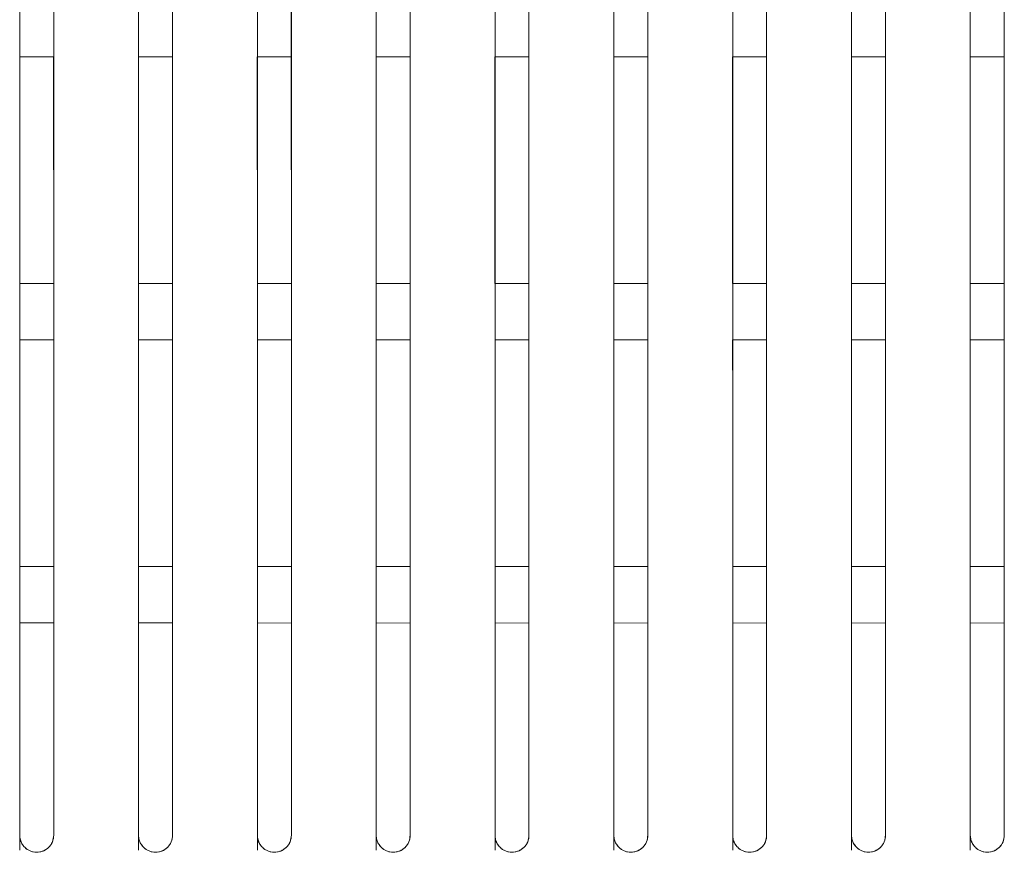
# Model space of a CAD drawing. Header units: millimetres. Extents: x 19 to 844, y 7 to 552.
# Tile 93 of 175: x 207 to 221, y 341 to 353. Entities that reach past the tile are written whole.
import ezdxf

# ---------------------------------------------------------------- set-up
doc = ezdxf.new("R2010")
doc.units = ezdxf.units.MM

msp = doc.modelspace()

# ---------------------------------------------------------------- linework, layer by layer
at = {"color": 7, "linetype": 'Continuous', "lineweight": 15}
for p, q in [((207.367, 352.624), (207.368, 349.424)), ((207.368, 352.624), (207.848, 352.624)), ((207.848, 349.424), (207.847, 352.624)), ((209.047, 352.624), (209.048, 349.424)), ((209.048, 352.624), (209.528, 352.624)), ((209.528, 349.424), (209.527, 352.624)), ((210.727, 352.624), (210.728, 349.424)), ((210.728, 352.624), (211.208, 352.624)), ((211.208, 349.424), (211.207, 352.624)), ((212.407, 352.624), (212.408, 349.424)), ((212.408, 352.624), (212.888, 352.624)), ((212.888, 349.424), (212.887, 352.624)), ((214.087, 352.624), (214.087, 349.424)), ((214.088, 352.624), (214.568, 352.624)), ((214.567, 349.424), (214.567, 352.624)), ((215.767, 352.624), (215.767, 349.424)), ((215.768, 352.624), (216.248, 352.624)), ((216.247, 349.424), (216.247, 352.624)), ((217.447, 352.624), (217.447, 349.424)), ((217.448, 352.624), (217.928, 352.624)), ((217.927, 349.424), (217.927, 352.624)), ((219.127, 352.624), (219.127, 349.424)), ((219.128, 352.624), (219.608, 352.624)), ((219.607, 349.424), (219.607, 352.624)), ((220.807, 352.624), (220.807, 349.424)), ((220.808, 352.624), (221.288, 352.624)), ((221.287, 349.424), (221.287, 352.624)), ((207.848, 349.424), (207.368, 349.424)), ((209.528, 349.424), (209.048, 349.424)), ((211.208, 349.424), (210.728, 349.424)), ((212.888, 349.424), (212.408, 349.424)), ((214.568, 349.424), (214.088, 349.424)), ((216.248, 349.424), (215.768, 349.424)), ((217.928, 349.424), (217.448, 349.424)), ((219.608, 349.424), (219.128, 349.424)), ((221.288, 349.424), (220.808, 349.424)), ((207.368, 348.624), (207.848, 348.624)), ((209.048, 348.624), (209.528, 348.624)), ((210.728, 348.624), (211.208, 348.624)), ((212.408, 348.624), (212.888, 348.624)), ((214.088, 348.624), (214.568, 348.624)), ((215.768, 348.624), (216.248, 348.624)), ((217.448, 348.624), (217.928, 348.624)), ((219.128, 348.624), (219.608, 348.624)), ((220.808, 348.624), (221.288, 348.624)), ((207.848, 345.423), (207.368, 345.423)), ((207.848, 341.623), (207.848, 345.423)), ((207.848, 341.623), (207.848, 345.423)), ((207.848, 341.623), (207.848, 345.423)), ((207.848, 341.623), (207.848, 345.423)), ((209.528, 345.423), (209.048, 345.423)), ((209.528, 341.623), (209.528, 345.423)), ((209.528, 341.623), (209.528, 345.423)), ((209.528, 341.623), (209.528, 345.423)), ((209.528, 341.623), (209.528, 345.423)), ((211.208, 345.423), (210.728, 345.423)), ((211.208, 341.623), (211.208, 345.423)), ((211.208, 341.623), (211.208, 345.423)), ((211.208, 341.623), (211.208, 345.423)), ((211.208, 341.623), (211.208, 345.423)), ((212.888, 345.423), (212.408, 345.423)), ((212.888, 341.623), (212.888, 345.423)), ((212.888, 341.623), (212.888, 345.423)), ((212.888, 341.623), (212.888, 345.423)), ((212.888, 341.623), (212.888, 345.423)), ((214.568, 345.423), (214.088, 345.423)), ((214.568, 341.623), (214.568, 345.423)), ((214.568, 341.623), (214.568, 345.423)), ((214.568, 341.623), (214.568, 345.423)), ((214.568, 341.623), (214.568, 345.423)), ((216.248, 345.423), (215.768, 345.423)), ((216.248, 341.623), (216.248, 345.423)), ((216.248, 341.623), (216.248, 345.423)), ((216.248, 341.623), (216.248, 345.423)), ((216.248, 341.623), (216.248, 345.423)), ((217.928, 345.423), (217.448, 345.423)), ((217.928, 341.623), (217.928, 345.423)), ((217.928, 341.623), (217.928, 345.423)), ((217.928, 341.623), (217.928, 345.423)), ((217.928, 341.623), (217.928, 345.423)), ((219.608, 345.423), (219.128, 345.423)), ((219.608, 341.623), (219.608, 345.423)), ((219.608, 341.623), (219.608, 345.423)), ((219.608, 341.623), (219.608, 345.423)), ((219.608, 341.623), (219.608, 345.423)), ((221.288, 345.423), (220.808, 345.423)), ((221.288, 341.623), (221.288, 345.423)), ((221.288, 341.623), (221.288, 345.423)), ((221.288, 341.623), (221.288, 345.423)), ((221.288, 341.623), (221.288, 345.423)), ((207.368, 344.625), (207.368, 341.415)), ((207.368, 344.625), (207.848, 344.625)), ((207.848, 341.623), (207.848, 344.625)), ((209.048, 344.625), (209.048, 341.415)), ((209.048, 344.625), (209.528, 344.625)), ((209.528, 341.623), (209.528, 344.625)), ((210.728, 344.625), (210.728, 341.415)), ((210.728, 344.625), (211.208, 344.624)), ((211.208, 341.622), (211.208, 344.624)), ((212.408, 344.625), (212.408, 341.415)), ((212.408, 344.625), (212.888, 344.624)), ((212.888, 341.622), (212.888, 344.624)), ((214.088, 344.625), (214.088, 341.415)), ((214.088, 344.625), (214.568, 344.624)), ((214.568, 341.622), (214.568, 344.624)), ((215.768, 344.625), (215.768, 341.415)), ((215.768, 344.625), (216.248, 344.624)), ((216.248, 341.622), (216.248, 344.624)), ((217.448, 344.625), (217.448, 341.415)), ((217.448, 344.625), (217.928, 344.624)), ((217.928, 341.622), (217.928, 344.624)), ((219.128, 344.625), (219.128, 341.415)), ((219.128, 344.625), (219.608, 344.624)), ((219.608, 341.622), (219.608, 344.624)), ((220.808, 344.628), (220.808, 341.415)), ((220.808, 344.625), (221.288, 344.624)), ((221.288, 341.623), (221.288, 344.624))]:
    msp.add_line(p, q, dxfattribs=at)
for points, knots in [([(207.368, 341.624), (207.368, 344.511), (207.368, 351.208), (207.368, 360.11), (207.368, 366.139), (207.368, 368.424)], [0.3139829, 0.3139829, 0.3139829, 0.3139829, 0.5, 0.75, 0.9033483, 0.9033483, 0.9033483, 0.9033483]), ([(207.368, 368.424), (207.368, 366.139), (207.368, 360.11), (207.368, 351.208), (207.368, 344.511), (207.368, 341.624)], [0.3139824, 0.3139824, 0.3139824, 0.3139824, 0.4673292, 0.7173292, 0.9033468, 0.9033468, 0.9033468, 0.9033468]), ([(207.848, 341.624), (207.848, 344.512), (207.848, 351.211), (207.848, 360.113), (207.848, 366.141), (207.848, 368.424)], [0.3139451, 0.3139451, 0.3139451, 0.3139451, 0.5, 0.75, 0.9032348, 0.9032348, 0.9032348, 0.9032348]), ([(207.848, 341.624), (207.848, 344.512), (207.848, 351.211), (207.848, 360.113), (207.848, 366.141), (207.848, 368.424)], [0.3139453, 0.3139453, 0.3139453, 0.3139453, 0.5, 0.75, 0.9032364, 0.9032364, 0.9032364, 0.9032364]), ([(209.048, 341.624), (209.048, 344.514), (209.048, 351.217), (209.048, 360.119), (209.048, 366.144), (209.048, 368.424)], [0.3138466, 0.3138466, 0.3138466, 0.3138466, 0.5, 0.75, 0.9029399, 0.9029399, 0.9029399, 0.9029399]), ([(209.048, 368.424), (209.048, 366.144), (209.048, 360.119), (209.048, 351.217), (209.048, 344.514), (209.048, 341.624)], [0.3138461, 0.3138461, 0.3138461, 0.3138461, 0.4667843, 0.7167843, 0.9029382, 0.9029382, 0.9029382, 0.9029382]), ([(209.528, 341.624), (209.528, 344.515), (209.528, 351.219), (209.528, 360.121), (209.528, 366.146), (209.528, 368.424)], [0.3138058, 0.3138058, 0.3138058, 0.3138058, 0.5, 0.75, 0.9028174, 0.9028174, 0.9028174, 0.9028174]), ([(209.528, 341.624), (209.528, 344.515), (209.528, 351.219), (209.528, 360.121), (209.528, 366.146), (209.528, 368.424)], [0.3138061, 0.3138061, 0.3138061, 0.3138061, 0.5, 0.75, 0.9028191, 0.9028191, 0.9028191, 0.9028191]), ([(210.728, 341.624), (210.728, 344.518), (210.728, 351.226), (210.728, 360.128), (210.728, 366.15), (210.728, 368.424)], [0.3136999, 0.3136999, 0.3136999, 0.3136999, 0.5, 0.75, 0.9025, 0.9025, 0.9025, 0.9025]), ([(210.728, 368.424), (210.728, 366.15), (210.728, 360.128), (210.728, 351.226), (210.728, 344.518), (210.728, 341.624)], [0.3136993, 0.3136993, 0.3136993, 0.3136993, 0.4661975, 0.7161975, 0.9024983, 0.9024983, 0.9024983, 0.9024983]), ([(211.208, 341.624), (211.208, 344.519), (211.208, 351.229), (211.208, 360.13), (211.208, 366.151), (211.208, 368.424)], [0.313656, 0.313656, 0.313656, 0.313656, 0.5, 0.75, 0.9023686, 0.9023686, 0.9023686, 0.9023686]), ([(211.208, 341.624), (211.208, 344.519), (211.208, 351.229), (211.208, 360.13), (211.208, 366.151), (211.208, 368.424)], [0.3136563, 0.3136563, 0.3136563, 0.3136563, 0.5, 0.75, 0.9023704, 0.9023704, 0.9023704, 0.9023704]), ([(212.408, 341.624), (212.408, 344.522), (212.408, 351.236), (212.408, 360.137), (212.408, 366.156), (212.408, 368.424)], [0.3135427, 0.3135427, 0.3135427, 0.3135427, 0.5, 0.75, 0.9020289, 0.9020289, 0.9020289, 0.9020289]), ([(212.408, 368.424), (212.408, 366.156), (212.408, 360.137), (212.408, 351.236), (212.408, 344.522), (212.408, 341.624)], [0.313542, 0.313542, 0.313542, 0.313542, 0.465569, 0.715569, 0.902027, 0.902027, 0.902027, 0.902027]), ([(212.888, 341.624), (212.888, 344.523), (212.888, 351.239), (212.888, 360.14), (212.888, 366.157), (212.888, 368.424)], [0.3134958, 0.3134958, 0.3134958, 0.3134958, 0.5, 0.75, 0.9018885, 0.9018885, 0.9018885, 0.9018885]), ([(212.888, 341.624), (212.888, 344.523), (212.888, 351.239), (212.888, 360.14), (212.888, 366.157), (212.888, 368.424)], [0.3134962, 0.3134962, 0.3134962, 0.3134962, 0.5, 0.75, 0.9018904, 0.9018904, 0.9018904, 0.9018904]), ([(214.088, 341.624), (214.088, 344.526), (214.088, 351.246), (214.088, 360.148), (214.088, 366.162), (214.088, 368.424)], [0.313375, 0.313375, 0.313375, 0.313375, 0.5, 0.75, 0.9015265, 0.9015265, 0.9015265, 0.9015265]), ([(214.088, 368.424), (214.088, 366.162), (214.088, 360.148), (214.088, 351.246), (214.088, 344.526), (214.088, 341.624)], [0.3133743, 0.3133743, 0.3133743, 0.3133743, 0.4648988, 0.7148988, 0.9015245, 0.9015245, 0.9015245, 0.9015245]), ([(214.568, 341.624), (214.568, 344.527), (214.568, 351.249), (214.568, 360.151), (214.568, 366.164), (214.568, 368.424)], [0.3133252, 0.3133252, 0.3133252, 0.3133252, 0.5, 0.75, 0.9013772, 0.9013772, 0.9013772, 0.9013772]), ([(214.568, 341.624), (214.568, 344.527), (214.568, 351.249), (214.568, 360.151), (214.568, 366.164), (214.568, 368.424)], [0.3133256, 0.3133256, 0.3133256, 0.3133256, 0.5, 0.75, 0.9013792, 0.9013792, 0.9013792, 0.9013792]), ([(215.768, 341.624), (215.768, 344.53), (215.768, 351.257), (215.768, 360.159), (215.768, 366.168), (215.768, 368.424)], [0.313197, 0.313197, 0.313197, 0.313197, 0.5, 0.75, 0.900993, 0.900993, 0.900993, 0.900993]), ([(215.768, 368.424), (215.768, 366.168), (215.768, 360.159), (215.768, 351.257), (215.768, 344.53), (215.768, 341.624)], [0.3131963, 0.3131963, 0.3131963, 0.3131963, 0.4641872, 0.7141872, 0.9009909, 0.9009909, 0.9009909, 0.9009909]), ([(216.248, 341.624), (216.248, 344.532), (216.248, 351.261), (216.248, 360.162), (216.248, 366.17), (216.248, 368.424)], [0.3131442, 0.3131442, 0.3131442, 0.3131442, 0.5, 0.75, 0.9008349, 0.9008349, 0.9008349, 0.9008349]), ([(216.248, 341.624), (216.248, 344.532), (216.248, 351.261), (216.248, 360.162), (216.248, 366.17), (216.248, 368.424)], [0.3131446, 0.3131446, 0.3131446, 0.3131446, 0.5, 0.75, 0.900837, 0.900837, 0.900837, 0.900837]), ([(217.448, 341.624), (217.448, 344.535), (217.448, 351.269), (217.448, 360.17), (217.448, 366.175), (217.448, 368.424)], [0.3130086, 0.3130086, 0.3130086, 0.3130086, 0.5, 0.75, 0.9004285, 0.9004285, 0.9004285, 0.9004285]), ([(217.448, 368.424), (217.448, 366.175), (217.448, 360.17), (217.448, 351.269), (217.448, 344.535), (217.448, 341.624)], [0.3130079, 0.3130079, 0.3130079, 0.3130079, 0.4634342, 0.7134342, 0.9004263, 0.9004263, 0.9004263, 0.9004263]), ([(217.928, 341.624), (217.928, 344.537), (217.928, 351.273), (217.928, 360.174), (217.928, 366.177), (217.928, 368.424)], [0.3129529, 0.3129529, 0.3129529, 0.3129529, 0.5, 0.75, 0.9002616, 0.9002616, 0.9002616, 0.9002616]), ([(217.928, 341.624), (217.928, 344.537), (217.928, 351.273), (217.928, 360.174), (217.928, 366.177), (217.928, 368.424)], [0.3129533, 0.3129533, 0.3129533, 0.3129533, 0.5, 0.75, 0.9002638, 0.9002638, 0.9002638, 0.9002638]), ([(219.128, 341.624), (219.128, 344.54), (219.128, 351.282), (219.128, 360.182), (219.128, 366.183), (219.128, 368.424)], [0.3128099, 0.3128099, 0.3128099, 0.3128099, 0.5, 0.75, 0.8998332, 0.8998332, 0.8998332, 0.8998332]), ([(219.128, 368.424), (219.128, 366.183), (219.128, 360.182), (219.128, 351.282), (219.128, 344.54), (219.128, 341.624)], [0.3128091, 0.3128091, 0.3128091, 0.3128091, 0.46264, 0.71264, 0.8998309, 0.8998309, 0.8998309, 0.8998309]), ([(219.608, 341.624), (219.608, 344.542), (219.608, 351.285), (219.608, 360.186), (219.608, 366.185), (219.608, 368.424)], [0.3127513, 0.3127513, 0.3127513, 0.3127513, 0.5, 0.75, 0.8996574, 0.8996574, 0.8996574, 0.8996574]), ([(219.608, 341.624), (219.608, 344.542), (219.608, 351.285), (219.608, 360.186), (219.608, 366.185), (219.608, 368.424)], [0.3127517, 0.3127517, 0.3127517, 0.3127517, 0.5, 0.75, 0.8996598, 0.8996598, 0.8996598, 0.8996598]), ([(220.808, 341.624), (220.808, 344.546), (220.808, 351.295), (220.808, 360.195), (220.808, 366.19), (220.808, 368.424)], [0.312601, 0.312601, 0.312601, 0.312601, 0.5, 0.75, 0.8992071, 0.8992071, 0.8992071, 0.8992071]), ([(220.808, 368.424), (220.808, 366.19), (220.808, 360.195), (220.808, 351.295), (220.808, 344.545), (220.808, 341.624)], [0.3126001, 0.3126001, 0.3126001, 0.3126001, 0.4618048, 0.7118048, 0.8992047, 0.8992047, 0.8992047, 0.8992047]), ([(221.288, 341.624), (221.288, 344.547), (221.288, 351.299), (221.288, 360.199), (221.288, 366.193), (221.288, 368.424)], [0.3125394, 0.3125394, 0.3125394, 0.3125394, 0.5, 0.75, 0.8990226, 0.8990226, 0.8990226, 0.8990226]), ([(221.288, 341.624), (221.288, 344.547), (221.288, 351.299), (221.288, 360.199), (221.288, 366.193), (221.288, 368.424)], [0.3125398, 0.3125398, 0.3125398, 0.3125398, 0.5, 0.75, 0.899025, 0.899025, 0.899025, 0.899025]), ([(207.848, 348.624), (207.848, 348.783), (207.848, 351.481), (207.848, 356.077), (207.847, 362.454), (207.847, 366.314), (207.846, 368.245)], [0, 0, 0, 0, 0.023844, 0.402836, 0.701231, 1, 1, 1, 1]), ([(207.848, 348.624), (207.848, 348.783), (207.848, 351.481), (207.848, 356.077), (207.847, 362.454), (207.847, 366.314), (207.846, 368.245)], [0, 0, 0, 0, 0.023844, 0.402836, 0.701231, 1, 1, 1, 1]), ([(207.848, 348.624), (207.848, 348.783), (207.848, 351.481), (207.848, 356.077), (207.847, 362.454), (207.847, 366.314), (207.846, 368.245)], [0, 0, 0, 0, 0.023844, 0.402836, 0.701231, 1, 1, 1, 1]), ([(207.848, 348.624), (207.848, 348.783), (207.848, 351.481), (207.848, 356.077), (207.847, 362.454), (207.847, 366.314), (207.846, 368.245)], [0, 0, 0, 0, 0.023844, 0.402836, 0.701231, 1, 1, 1, 1]), ([(209.528, 348.624), (209.528, 348.783), (209.528, 351.481), (209.528, 356.077), (209.527, 362.454), (209.526, 366.314), (209.526, 368.245)], [0, 0, 0, 0, 0.023836, 0.402815, 0.701214, 1, 1, 1, 1]), ([(209.528, 348.624), (209.528, 348.783), (209.528, 351.481), (209.528, 356.077), (209.527, 362.454), (209.526, 366.314), (209.526, 368.245)], [0, 0, 0, 0, 0.023836, 0.402815, 0.701214, 1, 1, 1, 1]), ([(209.528, 348.624), (209.528, 348.783), (209.528, 351.481), (209.528, 356.077), (209.527, 362.454), (209.526, 366.314), (209.526, 368.245)], [0, 0, 0, 0, 0.0238357, 0.4028151, 0.701214, 1, 1, 1, 1]), ([(209.528, 348.624), (209.528, 348.783), (209.528, 351.481), (209.528, 356.077), (209.527, 362.454), (209.526, 366.314), (209.526, 368.245)], [0, 0, 0, 0, 0.0238357, 0.4028151, 0.701214, 1, 1, 1, 1]), ([(211.208, 348.624), (211.208, 348.783), (211.208, 351.481), (211.207, 356.077), (211.207, 362.454), (211.206, 366.314), (211.206, 368.245)], [0, 0, 0, 0, 0.023827, 0.402793, 0.701196, 1, 1, 1, 1]), ([(211.208, 348.624), (211.208, 348.783), (211.208, 351.481), (211.207, 356.077), (211.207, 362.454), (211.206, 366.314), (211.206, 368.245)], [0, 0, 0, 0, 0.023827, 0.402793, 0.701196, 1, 1, 1, 1]), ([(211.208, 348.624), (211.208, 348.783), (211.208, 351.481), (211.207, 356.077), (211.207, 362.454), (211.206, 366.314), (211.206, 368.245)], [0, 0, 0, 0, 0.023827, 0.402793, 0.701196, 1, 1, 1, 1]), ([(211.208, 348.624), (211.208, 348.783), (211.208, 351.481), (211.207, 356.077), (211.207, 362.454), (211.206, 366.314), (211.206, 368.245)], [0, 0, 0, 0, 0.023827, 0.402793, 0.701196, 1, 1, 1, 1]), ([(212.888, 348.624), (212.888, 348.783), (212.888, 351.481), (212.887, 356.077), (212.887, 362.454), (212.886, 366.313), (212.886, 368.245)], [0, 0, 0, 0, 0.023818, 0.402769, 0.701176, 1, 1, 1, 1]), ([(212.888, 348.624), (212.888, 348.783), (212.888, 351.481), (212.887, 356.077), (212.887, 362.454), (212.886, 366.313), (212.886, 368.245)], [0, 0, 0, 0, 0.023818, 0.402769, 0.701176, 1, 1, 1, 1]), ([(212.888, 348.624), (212.888, 348.783), (212.888, 351.481), (212.887, 356.077), (212.887, 362.454), (212.886, 366.313), (212.886, 368.245)], [0, 0, 0, 0, 0.023818, 0.402769, 0.701176, 1, 1, 1, 1]), ([(212.888, 348.624), (212.888, 348.783), (212.888, 351.481), (212.887, 356.077), (212.887, 362.454), (212.886, 366.313), (212.886, 368.245)], [0, 0, 0, 0, 0.023818, 0.402769, 0.701176, 1, 1, 1, 1]), ([(214.568, 348.624), (214.568, 348.783), (214.568, 351.481), (214.567, 356.077), (214.567, 362.454), (214.566, 366.313), (214.566, 368.244)], [0, 0, 0, 0, 0.023809, 0.402743, 0.701155, 1, 1, 1, 1]), ([(214.568, 348.624), (214.568, 348.783), (214.568, 351.481), (214.567, 356.077), (214.567, 362.454), (214.566, 366.313), (214.566, 368.244)], [0, 0, 0, 0, 0.023809, 0.402743, 0.701155, 1, 1, 1, 1]), ([(214.568, 348.624), (214.568, 348.783), (214.568, 351.481), (214.567, 356.077), (214.567, 362.454), (214.566, 366.313), (214.566, 368.244)], [0, 0, 0, 0, 0.023809, 0.402743, 0.701155, 1, 1, 1, 1]), ([(214.568, 348.624), (214.568, 348.783), (214.568, 351.481), (214.567, 356.077), (214.567, 362.454), (214.566, 366.313), (214.566, 368.244)], [0, 0, 0, 0, 0.023809, 0.402743, 0.701155, 1, 1, 1, 1]), ([(216.248, 349.424), (216.248, 351.822), (216.247, 356.194), (216.247, 362.451), (216.246, 366.312), (216.246, 368.244)], [0, 0, 0, 0, 0.377785, 0.688658, 1, 1, 1, 1]), ([(216.248, 349.424), (216.248, 351.822), (216.247, 356.194), (216.247, 362.451), (216.246, 366.312), (216.246, 368.244)], [0, 0, 0, 0, 0.377785, 0.688658, 1, 1, 1, 1]), ([(216.248, 349.424), (216.248, 351.822), (216.247, 356.194), (216.247, 362.451), (216.246, 366.312), (216.246, 368.244)], [0, 0, 0, 0, 0.377785, 0.688658, 1, 1, 1, 1]), ([(216.248, 349.424), (216.248, 351.822), (216.247, 356.194), (216.247, 362.451), (216.246, 366.312), (216.246, 368.244)], [0, 0, 0, 0, 0.377785, 0.688658, 1, 1, 1, 1]), ([(217.928, 348.624), (217.928, 348.783), (217.928, 351.481), (217.927, 356.077), (217.926, 362.454), (217.926, 366.313), (217.925, 368.244)], [0, 0, 0, 0, 0.023788, 0.402687, 0.70111, 1, 1, 1, 1]), ([(217.928, 348.624), (217.928, 348.783), (217.928, 351.481), (217.927, 356.077), (217.926, 362.454), (217.926, 366.313), (217.925, 368.244)], [0, 0, 0, 0, 0.023788, 0.402687, 0.70111, 1, 1, 1, 1]), ([(217.928, 348.624), (217.928, 348.783), (217.928, 351.481), (217.927, 356.077), (217.926, 362.454), (217.926, 366.313), (217.925, 368.244)], [0, 0, 0, 0, 0.023788, 0.402687, 0.70111, 1, 1, 1, 1]), ([(217.928, 348.624), (217.928, 348.783), (217.928, 351.481), (217.927, 356.077), (217.926, 362.454), (217.926, 366.313), (217.925, 368.244)], [0, 0, 0, 0, 0.023788, 0.402687, 0.70111, 1, 1, 1, 1]), ([(219.608, 348.624), (219.608, 348.783), (219.608, 351.481), (219.607, 356.077), (219.606, 362.454), (219.606, 366.313), (219.605, 368.244)], [0, 0, 0, 0, 0.023776, 0.402657, 0.701085, 1, 1, 1, 1]), ([(219.608, 348.624), (219.608, 348.783), (219.608, 351.481), (219.607, 356.077), (219.606, 362.454), (219.606, 366.313), (219.605, 368.244)], [0, 0, 0, 0, 0.023776, 0.402657, 0.701085, 1, 1, 1, 1]), ([(219.608, 348.624), (219.608, 348.783), (219.608, 351.481), (219.607, 356.077), (219.606, 362.454), (219.606, 366.313), (219.605, 368.244)], [0, 0, 0, 0, 0.023776, 0.402657, 0.701085, 1, 1, 1, 1]), ([(219.608, 348.624), (219.608, 348.783), (219.608, 351.481), (219.607, 356.077), (219.606, 362.454), (219.606, 366.313), (219.605, 368.244)], [0, 0, 0, 0, 0.023776, 0.402657, 0.701085, 1, 1, 1, 1]), ([(221.288, 348.624), (221.288, 348.783), (221.288, 351.481), (221.287, 356.077), (221.286, 362.453), (221.285, 366.312), (221.285, 368.243)], [0, 0, 0, 0, 0.023764, 0.402625, 0.701059, 1, 1, 1, 1]), ([(221.288, 348.624), (221.288, 348.783), (221.288, 351.481), (221.287, 356.077), (221.286, 362.453), (221.285, 366.312), (221.285, 368.243)], [0, 0, 0, 0, 0.023764, 0.402625, 0.701059, 1, 1, 1, 1]), ([(221.288, 348.624), (221.288, 348.783), (221.288, 351.481), (221.287, 356.077), (221.286, 362.453), (221.285, 366.312), (221.285, 368.243)], [0, 0, 0, 0, 0.023764, 0.402625, 0.701059, 1, 1, 1, 1]), ([(221.288, 348.624), (221.288, 348.783), (221.288, 351.481), (221.287, 356.077), (221.286, 362.453), (221.285, 366.312), (221.285, 368.243)], [0, 0, 0, 0, 0.023764, 0.402625, 0.701059, 1, 1, 1, 1]), ([(207.367, 360.624), (207.367, 358.221), (207.368, 353.874), (207.368, 347.503), (207.368, 343.507), (207.368, 341.51)], [0, 0, 0, 0, 0.382221, 0.691374, 1, 1, 1, 1]), ([(207.367, 360.624), (207.367, 358.221), (207.368, 353.874), (207.368, 347.503), (207.368, 343.507), (207.368, 341.51)], [0, 0, 0, 0, 0.382221, 0.691374, 1, 1, 1, 1]), ([(207.367, 360.624), (207.367, 358.221), (207.368, 353.874), (207.368, 347.503), (207.368, 343.507), (207.368, 341.51)], [0, 0, 0, 0, 0.382221, 0.691374, 1, 1, 1, 1]), ([(207.367, 360.624), (207.367, 358.221), (207.368, 353.874), (207.368, 347.503), (207.368, 343.507), (207.368, 341.51)], [0, 0, 0, 0, 0.382221, 0.691374, 1, 1, 1, 1]), ([(209.047, 360.624), (209.047, 358.221), (209.048, 353.875), (209.048, 347.503), (209.048, 343.507), (209.048, 341.51)], [0, 0, 0, 0, 0.382241, 0.691389, 1, 1, 1, 1]), ([(209.047, 360.624), (209.047, 358.221), (209.048, 353.875), (209.048, 347.503), (209.048, 343.507), (209.048, 341.51)], [0, 0, 0, 0, 0.382241, 0.691389, 1, 1, 1, 1]), ([(209.047, 360.624), (209.047, 358.221), (209.048, 353.875), (209.048, 347.503), (209.048, 343.507), (209.048, 341.51)], [0, 0, 0, 0, 0.382241, 0.691389, 1, 1, 1, 1]), ([(209.047, 360.624), (209.047, 358.221), (209.048, 353.875), (209.048, 347.503), (209.048, 343.507), (209.048, 341.51)], [0, 0, 0, 0, 0.382241, 0.691389, 1, 1, 1, 1]), ([(210.727, 360.624), (210.727, 358.221), (210.728, 353.875), (210.728, 347.503), (210.728, 343.507), (210.728, 341.51)], [0, 0, 0, 0, 0.382263, 0.691406, 1, 1, 1, 1]), ([(210.727, 360.624), (210.727, 358.221), (210.728, 353.875), (210.728, 347.503), (210.728, 343.507), (210.728, 341.51)], [0, 0, 0, 0, 0.382263, 0.691406, 1, 1, 1, 1]), ([(210.727, 360.624), (210.727, 358.221), (210.728, 353.875), (210.728, 347.503), (210.728, 343.507), (210.728, 341.51)], [0, 0, 0, 0, 0.3822632, 0.691406, 1, 1, 1, 1]), ([(210.727, 360.624), (210.727, 358.221), (210.728, 353.875), (210.728, 347.503), (210.728, 343.507), (210.728, 341.51)], [0, 0, 0, 0, 0.3822632, 0.691406, 1, 1, 1, 1]), ([(212.407, 360.624), (212.407, 358.221), (212.408, 353.875), (212.408, 347.503), (212.408, 343.507), (212.408, 341.51)], [0, 0, 0, 0, 0.382287, 0.691424, 1, 1, 1, 1]), ([(212.407, 360.624), (212.407, 358.221), (212.408, 353.875), (212.408, 347.503), (212.408, 343.507), (212.408, 341.51)], [0, 0, 0, 0, 0.382287, 0.691424, 1, 1, 1, 1]), ([(212.407, 360.624), (212.407, 358.221), (212.408, 353.875), (212.408, 347.503), (212.408, 343.507), (212.408, 341.51)], [0, 0, 0, 0, 0.382287, 0.691424, 1, 1, 1, 1]), ([(212.407, 360.624), (212.407, 358.221), (212.408, 353.875), (212.408, 347.503), (212.408, 343.507), (212.408, 341.51)], [0, 0, 0, 0, 0.382287, 0.691424, 1, 1, 1, 1]), ([(214.087, 360.624), (214.087, 358.221), (214.088, 353.875), (214.088, 347.503), (214.088, 343.506), (214.088, 341.51)], [0, 0, 0, 0, 0.382312, 0.691443, 1, 1, 1, 1]), ([(214.087, 360.624), (214.087, 358.221), (214.088, 353.875), (214.088, 347.503), (214.088, 343.506), (214.088, 341.51)], [0, 0, 0, 0, 0.382312, 0.691443, 1, 1, 1, 1]), ([(214.087, 360.624), (214.087, 358.221), (214.088, 353.875), (214.088, 347.503), (214.088, 343.506), (214.088, 341.51)], [0, 0, 0, 0, 0.3823119, 0.6914429, 1, 1, 1, 1]), ([(214.087, 360.624), (214.087, 358.221), (214.088, 353.875), (214.088, 347.503), (214.088, 343.506), (214.088, 341.51)], [0, 0, 0, 0, 0.3823119, 0.6914429, 1, 1, 1, 1]), ([(215.767, 360.624), (215.767, 358.221), (215.768, 353.875), (215.768, 347.503), (215.768, 343.506), (215.768, 341.51)], [0, 0, 0, 0, 0.382339, 0.691463, 1, 1, 1, 1]), ([(215.767, 360.624), (215.767, 358.221), (215.768, 353.875), (215.768, 347.503), (215.768, 343.506), (215.768, 341.51)], [0, 0, 0, 0, 0.382339, 0.691463, 1, 1, 1, 1]), ([(215.767, 360.624), (215.767, 358.221), (215.768, 353.875), (215.768, 347.503), (215.768, 343.506), (215.768, 341.51)], [0, 0, 0, 0, 0.382339, 0.691463, 1, 1, 1, 1]), ([(215.767, 360.624), (215.767, 358.221), (215.768, 353.875), (215.768, 347.503), (215.768, 343.506), (215.768, 341.51)], [0, 0, 0, 0, 0.382339, 0.691463, 1, 1, 1, 1]), ([(217.447, 360.624), (217.447, 358.221), (217.448, 353.875), (217.448, 347.503), (217.448, 343.506), (217.448, 341.51)], [0, 0, 0, 0, 0.382367, 0.691484, 1, 1, 1, 1]), ([(217.447, 360.624), (217.447, 358.221), (217.448, 353.875), (217.448, 347.503), (217.448, 343.506), (217.448, 341.51)], [0, 0, 0, 0, 0.382367, 0.691484, 1, 1, 1, 1]), ([(217.447, 360.624), (217.447, 358.221), (217.448, 353.875), (217.448, 347.503), (217.448, 343.506), (217.448, 341.51)], [0, 0, 0, 0, 0.382367, 0.691484, 1, 1, 1, 1]), ([(217.447, 360.624), (217.447, 358.221), (217.448, 353.875), (217.448, 347.503), (217.448, 343.506), (217.448, 341.51)], [0, 0, 0, 0, 0.382367, 0.691484, 1, 1, 1, 1]), ([(219.127, 360.624), (219.127, 358.221), (219.127, 353.875), (219.128, 347.503), (219.128, 343.506), (219.128, 341.51)], [0, 0, 0, 0, 0.3823964, 0.6915069, 1, 1, 1, 1]), ([(219.127, 360.624), (219.127, 358.221), (219.127, 353.875), (219.128, 347.503), (219.128, 343.506), (219.128, 341.51)], [0, 0, 0, 0, 0.3823964, 0.6915069, 1, 1, 1, 1]), ([(219.127, 360.624), (219.127, 358.221), (219.127, 353.875), (219.128, 347.503), (219.128, 343.506), (219.128, 341.51)], [0, 0, 0, 0, 0.382396, 0.691507, 1, 1, 1, 1]), ([(219.127, 360.624), (219.127, 358.221), (219.127, 353.875), (219.128, 347.503), (219.128, 343.506), (219.128, 341.51)], [0, 0, 0, 0, 0.382396, 0.691507, 1, 1, 1, 1]), ([(220.807, 360.624), (220.807, 358.221), (220.807, 353.875), (220.808, 347.503), (220.808, 343.506), (220.808, 341.51)], [0, 0, 0, 0, 0.382428, 0.691531, 1, 1, 1, 1]), ([(220.807, 360.624), (220.807, 358.221), (220.807, 353.875), (220.808, 347.503), (220.808, 343.506), (220.808, 341.51)], [0, 0, 0, 0, 0.382428, 0.691531, 1, 1, 1, 1]), ([(220.807, 360.624), (220.807, 358.221), (220.807, 353.875), (220.808, 347.503), (220.808, 343.506), (220.808, 341.51)], [0, 0, 0, 0, 0.3824276, 0.6915305, 1, 1, 1, 1]), ([(220.807, 360.624), (220.807, 358.221), (220.807, 353.875), (220.808, 347.503), (220.808, 343.506), (220.808, 341.51)], [0, 0, 0, 0, 0.3824276, 0.6915305, 1, 1, 1, 1]), ([(216.248, 348.624), (216.248, 348.784), (216.248, 348.977), (216.248, 349.165), (216.248, 349.197)], [0, 0, 0, 0, 0.831686, 1, 1, 1, 1]), ([(216.248, 348.624), (216.248, 348.784), (216.248, 348.977), (216.248, 349.165), (216.248, 349.197)], [0, 0, 0, 0, 0.831686, 1, 1, 1, 1]), ([(216.248, 348.624), (216.248, 348.784), (216.248, 348.977), (216.248, 349.165), (216.248, 349.197)], [0, 0, 0, 0, 0.8316857, 1, 1, 1, 1]), ([(216.248, 348.624), (216.248, 348.784), (216.248, 348.977), (216.248, 349.165), (216.248, 349.197)], [0, 0, 0, 0, 0.8316857, 1, 1, 1, 1]), ([(207.368, 348.624), (207.368, 348.207), (207.368, 347.151), (207.368, 346.075), (207.368, 345.423)], [0, 0, 0, 0, 0.394265, 1, 1, 1, 1]), ([(209.048, 348.624), (209.048, 348.207), (209.048, 347.151), (209.048, 346.075), (209.048, 345.423)], [0, 0, 0, 0, 0.394322, 1, 1, 1, 1]), ([(210.728, 348.624), (210.728, 348.207), (210.728, 347.151), (210.728, 346.075), (210.728, 345.423)], [0, 0, 0, 0, 0.394383, 1, 1, 1, 1]), ([(212.408, 348.624), (212.408, 348.207), (212.408, 347.151), (212.408, 346.075), (212.408, 345.423)], [0, 0, 0, 0, 0.394449, 1, 1, 1, 1]), ([(214.088, 348.624), (214.088, 348.207), (214.088, 347.151), (214.088, 346.075), (214.088, 345.423)], [0, 0, 0, 0, 0.394519, 1, 1, 1, 1]), ([(215.768, 348.624), (215.768, 348.207), (215.768, 347.151), (215.768, 346.075), (215.768, 345.423)], [0, 0, 0, 0, 0.394594, 1, 1, 1, 1]), ([(217.447, 348.624), (217.448, 348.207), (217.448, 347.151), (217.448, 346.075), (217.448, 345.423)], [0, 0, 0, 0, 0.3946727, 1, 1, 1, 1]), ([(219.127, 348.624), (219.128, 348.207), (219.128, 347.151), (219.128, 346.075), (219.128, 345.423)], [0, 0, 0, 0, 0.394756, 1, 1, 1, 1]), ([(220.807, 348.624), (220.807, 348.207), (220.808, 347.151), (220.808, 346.075), (220.808, 345.423)], [0, 0, 0, 0, 0.394843, 1, 1, 1, 1]), ([(207.368, 341.624), (207.369, 341.613), (207.369, 341.592), (207.375, 341.561), (207.385, 341.531), (207.399, 341.504), (207.417, 341.478), (207.442, 341.451), (207.474, 341.424), (207.515, 341.401), (207.559, 341.387), (207.606, 341.382), (207.653, 341.386), (207.698, 341.4), (207.74, 341.422), (207.789, 341.462), (207.839, 341.528), (207.845, 341.592), (207.848, 341.624)], [0, 0, 0, 0, 0.0438181, 0.0859639, 0.1271416, 0.1681055, 0.2096216, 0.252426, 0.3145995, 0.3757403, 0.4367059, 0.4975446, 0.5587644, 0.6201884, 0.6824068, 0.7459638, 0.8719013, 1, 1, 1, 1]), ([(207.368, 341.624), (207.369, 341.613), (207.37, 341.592), (207.376, 341.561), (207.388, 341.526), (207.408, 341.489), (207.447, 341.441), (207.513, 341.397), (207.606, 341.378), (207.7, 341.395), (207.767, 341.44), (207.808, 341.488), (207.831, 341.53), (207.846, 341.576), (207.847, 341.608), (207.848, 341.624)], [0, 0, 0, 0, 0.042626, 0.085006, 0.127848, 0.190667, 0.253031, 0.375643, 0.496832, 0.618845, 0.743887, 0.807288, 0.871069, 0.935539, 1, 1, 1, 1]), ([(209.048, 341.624), (209.049, 341.613), (209.049, 341.592), (209.055, 341.561), (209.065, 341.531), (209.079, 341.504), (209.097, 341.478), (209.122, 341.451), (209.154, 341.424), (209.195, 341.401), (209.239, 341.387), (209.286, 341.382), (209.333, 341.386), (209.378, 341.4), (209.42, 341.422), (209.469, 341.462), (209.519, 341.528), (209.525, 341.592), (209.528, 341.624)], [0, 0, 0, 0, 0.04382, 0.085967, 0.127145, 0.168109, 0.209625, 0.25243, 0.314602, 0.375743, 0.436706, 0.497542, 0.558759, 0.620181, 0.6824, 0.745957, 0.871897, 1, 1, 1, 1]), ([(209.048, 341.624), (209.049, 341.613), (209.05, 341.592), (209.056, 341.561), (209.068, 341.526), (209.088, 341.489), (209.127, 341.441), (209.193, 341.397), (209.286, 341.378), (209.38, 341.395), (209.447, 341.44), (209.488, 341.488), (209.511, 341.53), (209.526, 341.576), (209.527, 341.608), (209.528, 341.624)], [0, 0, 0, 0, 0.042627, 0.0850071, 0.1278492, 0.1906681, 0.2530328, 0.3756432, 0.4968274, 0.618836, 0.7438785, 0.8072809, 0.8710634, 0.9355364, 1, 1, 1, 1]), ([(210.728, 341.624), (210.729, 341.613), (210.729, 341.592), (210.735, 341.561), (210.745, 341.531), (210.759, 341.504), (210.777, 341.478), (210.802, 341.451), (210.834, 341.424), (210.875, 341.401), (210.919, 341.387), (210.966, 341.382), (211.013, 341.386), (211.058, 341.4), (211.1, 341.422), (211.149, 341.462), (211.199, 341.528), (211.205, 341.592), (211.208, 341.624)], [0, 0, 0, 0, 0.043821, 0.085969, 0.127149, 0.168113, 0.20963, 0.252433, 0.314605, 0.375745, 0.436707, 0.497539, 0.558753, 0.620174, 0.682392, 0.74595, 0.871893, 1, 1, 1, 1]), ([(210.728, 341.624), (210.729, 341.613), (210.73, 341.592), (210.736, 341.561), (210.748, 341.526), (210.768, 341.489), (210.807, 341.441), (210.873, 341.397), (210.966, 341.378), (211.06, 341.395), (211.127, 341.44), (211.168, 341.488), (211.191, 341.53), (211.206, 341.576), (211.207, 341.608), (211.208, 341.624)], [0, 0, 0, 0, 0.042628, 0.085008, 0.12785, 0.19067, 0.253034, 0.375643, 0.496823, 0.618827, 0.74387, 0.807274, 0.871058, 0.935533, 1, 1, 1, 1]), ([(212.408, 341.624), (212.409, 341.613), (212.409, 341.592), (212.415, 341.561), (212.425, 341.531), (212.439, 341.504), (212.457, 341.478), (212.482, 341.451), (212.514, 341.424), (212.555, 341.401), (212.599, 341.387), (212.646, 341.382), (212.693, 341.386), (212.738, 341.4), (212.78, 341.422), (212.829, 341.462), (212.879, 341.528), (212.885, 341.592), (212.888, 341.624)], [0, 0, 0, 0, 0.043823, 0.085972, 0.127152, 0.168117, 0.209634, 0.252437, 0.314608, 0.375747, 0.436707, 0.497536, 0.558747, 0.620166, 0.682385, 0.745942, 0.871889, 1, 1, 1, 1]), ([(212.408, 341.624), (212.409, 341.613), (212.41, 341.592), (212.416, 341.561), (212.428, 341.526), (212.448, 341.489), (212.487, 341.441), (212.553, 341.397), (212.646, 341.378), (212.74, 341.395), (212.807, 341.44), (212.848, 341.488), (212.871, 341.53), (212.886, 341.576), (212.887, 341.608), (212.888, 341.624)], [0, 0, 0, 0, 0.042628, 0.085009, 0.127852, 0.190671, 0.253036, 0.375644, 0.496818, 0.618817, 0.74386, 0.807266, 0.871052, 0.93553, 1, 1, 1, 1]), ([(214.088, 341.624), (214.089, 341.613), (214.089, 341.592), (214.095, 341.561), (214.105, 341.531), (214.119, 341.504), (214.137, 341.478), (214.162, 341.451), (214.194, 341.424), (214.235, 341.401), (214.279, 341.387), (214.326, 341.382), (214.373, 341.386), (214.418, 341.4), (214.46, 341.422), (214.509, 341.462), (214.559, 341.528), (214.565, 341.592), (214.568, 341.624)], [0, 0, 0, 0, 0.0438243, 0.0859749, 0.1271559, 0.1681216, 0.2096379, 0.2524412, 0.3146111, 0.3757496, 0.4367072, 0.4975331, 0.5587409, 0.620158, 0.682377, 0.7459345, 0.8718841, 1, 1, 1, 1]), ([(214.088, 341.624), (214.089, 341.613), (214.09, 341.592), (214.096, 341.561), (214.108, 341.526), (214.128, 341.489), (214.167, 341.441), (214.233, 341.397), (214.326, 341.378), (214.42, 341.395), (214.487, 341.44), (214.528, 341.488), (214.551, 341.53), (214.566, 341.576), (214.567, 341.608), (214.568, 341.624)], [0, 0, 0, 0, 0.042629, 0.08501, 0.127853, 0.190673, 0.253038, 0.375644, 0.496813, 0.618807, 0.743851, 0.807258, 0.871046, 0.935527, 1, 1, 1, 1]), ([(215.768, 341.624), (215.769, 341.613), (215.769, 341.592), (215.775, 341.561), (215.785, 341.531), (215.799, 341.504), (215.817, 341.478), (215.842, 341.451), (215.874, 341.424), (215.915, 341.401), (215.959, 341.387), (216.006, 341.382), (216.053, 341.386), (216.098, 341.4), (216.14, 341.422), (216.189, 341.462), (216.239, 341.528), (216.245, 341.592), (216.248, 341.624)], [0, 0, 0, 0, 0.043826, 0.085978, 0.12716, 0.168126, 0.209642, 0.252445, 0.314614, 0.375752, 0.436707, 0.49753, 0.558735, 0.62015, 0.682369, 0.745927, 0.871879, 1, 1, 1, 1]), ([(215.768, 341.624), (215.769, 341.613), (215.77, 341.592), (215.776, 341.561), (215.788, 341.526), (215.808, 341.489), (215.847, 341.441), (215.913, 341.397), (216.006, 341.378), (216.1, 341.395), (216.167, 341.44), (216.208, 341.488), (216.231, 341.53), (216.246, 341.576), (216.247, 341.608), (216.248, 341.624)], [0, 0, 0, 0, 0.0426296, 0.0850116, 0.1278545, 0.1906747, 0.2530395, 0.3756445, 0.4968077, 0.6187975, 0.7438414, 0.8072501, 0.8710402, 0.9355241, 1, 1, 1, 1]), ([(217.448, 341.624), (217.449, 341.613), (217.449, 341.592), (217.455, 341.561), (217.465, 341.531), (217.479, 341.504), (217.497, 341.478), (217.522, 341.451), (217.554, 341.424), (217.595, 341.401), (217.639, 341.387), (217.686, 341.382), (217.733, 341.386), (217.778, 341.4), (217.82, 341.422), (217.869, 341.462), (217.919, 341.528), (217.925, 341.592), (217.928, 341.624)], [0, 0, 0, 0, 0.043828, 0.085981, 0.127163, 0.16813, 0.209647, 0.25245, 0.314617, 0.375754, 0.436708, 0.497526, 0.558728, 0.620141, 0.682361, 0.745918, 0.871874, 1, 1, 1, 1]), ([(217.448, 341.624), (217.449, 341.613), (217.45, 341.592), (217.456, 341.561), (217.468, 341.526), (217.488, 341.489), (217.527, 341.441), (217.593, 341.397), (217.686, 341.378), (217.78, 341.395), (217.847, 341.44), (217.888, 341.488), (217.911, 341.53), (217.926, 341.576), (217.927, 341.608), (217.928, 341.624)], [0, 0, 0, 0, 0.04263, 0.085013, 0.127856, 0.190677, 0.253042, 0.375645, 0.496802, 0.618787, 0.743832, 0.807242, 0.871034, 0.935521, 1, 1, 1, 1]), ([(219.128, 341.624), (219.129, 341.613), (219.129, 341.592), (219.135, 341.561), (219.145, 341.531), (219.159, 341.504), (219.177, 341.478), (219.202, 341.451), (219.234, 341.424), (219.275, 341.401), (219.319, 341.387), (219.366, 341.382), (219.413, 341.386), (219.458, 341.4), (219.5, 341.422), (219.549, 341.462), (219.599, 341.528), (219.605, 341.592), (219.608, 341.624)], [0, 0, 0, 0, 0.043829, 0.085984, 0.127167, 0.168135, 0.209651, 0.252454, 0.314621, 0.375757, 0.436708, 0.497523, 0.558721, 0.620133, 0.682352, 0.74591, 0.871869, 1, 1, 1, 1]), ([(219.128, 341.624), (219.129, 341.613), (219.13, 341.592), (219.136, 341.561), (219.148, 341.526), (219.168, 341.489), (219.207, 341.441), (219.273, 341.397), (219.366, 341.378), (219.46, 341.395), (219.527, 341.44), (219.568, 341.488), (219.591, 341.53), (219.606, 341.576), (219.607, 341.608), (219.608, 341.624)], [0, 0, 0, 0, 0.042631, 0.085014, 0.127858, 0.190679, 0.253044, 0.375645, 0.496797, 0.618777, 0.743822, 0.807234, 0.871028, 0.935517, 1, 1, 1, 1]), ([(220.808, 341.624), (220.809, 341.613), (220.809, 341.592), (220.815, 341.561), (220.825, 341.531), (220.839, 341.504), (220.857, 341.478), (220.882, 341.451), (220.914, 341.424), (220.955, 341.401), (220.999, 341.387), (221.046, 341.382), (221.093, 341.386), (221.138, 341.4), (221.18, 341.422), (221.229, 341.462), (221.279, 341.528), (221.285, 341.592), (221.288, 341.624)], [0, 0, 0, 0, 0.043831, 0.0859867, 0.1271714, 0.1681391, 0.209656, 0.2524583, 0.3146239, 0.3757593, 0.4367078, 0.4975193, 0.5587141, 0.6201235, 0.682343, 0.7459011, 0.8718643, 1, 1, 1, 1]), ([(220.808, 341.624), (220.809, 341.613), (220.81, 341.592), (220.816, 341.561), (220.828, 341.526), (220.848, 341.489), (220.887, 341.441), (220.953, 341.397), (221.046, 341.378), (221.14, 341.395), (221.207, 341.44), (221.248, 341.488), (221.271, 341.53), (221.286, 341.576), (221.287, 341.608), (221.288, 341.624)], [0, 0, 0, 0, 0.042632, 0.085016, 0.12786, 0.190681, 0.253046, 0.375646, 0.496792, 0.618766, 0.743811, 0.807225, 0.871021, 0.935514, 1, 1, 1, 1])]:
    msp.add_open_spline(points, degree=3, knots=knots, dxfattribs=at)

doc.saveas('drawing.dxf')
